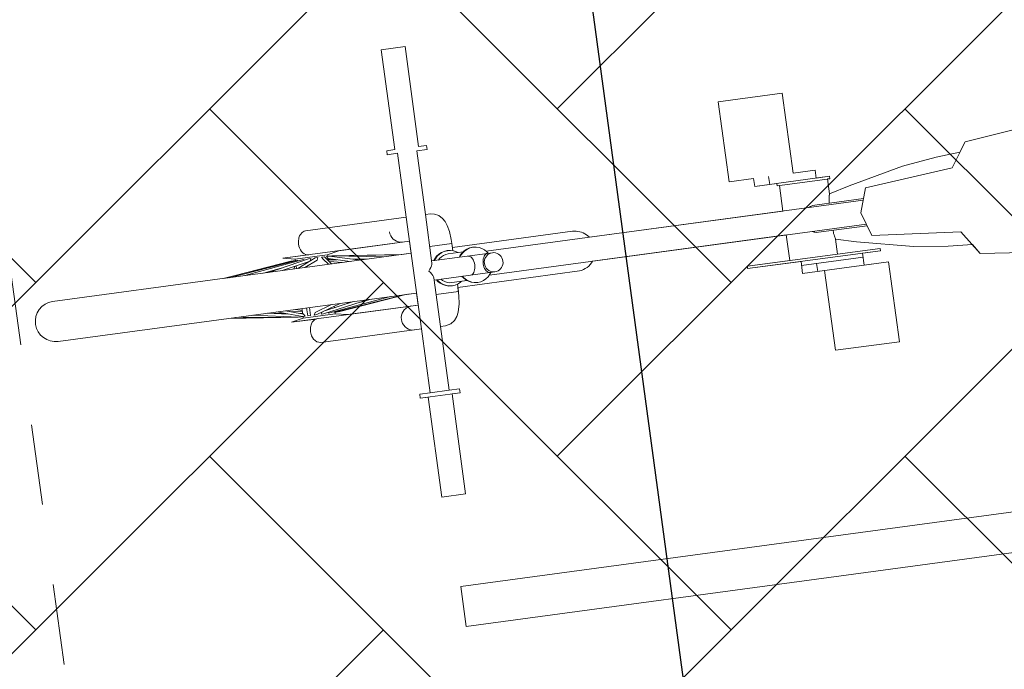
# Model space of a CAD drawing. Header units: metres. Extents: x 737835 to 905050, y 6570742 to 6590316.
# Tile 129 of 256: x 738020.346 to 738021.567, y 6590122.039 to 6590122.845. Entities that reach past the tile are written whole.
import ezdxf

# ---------------------------------------------------------------- set-up
doc = ezdxf.new("R2010")
doc.units = ezdxf.units.M
doc.header["$LTSCALE"] = 0.5
doc.linetypes.add('DASHED', pattern=[0.75, 0.5, -0.25])
for name, color, linetype in [('00_jooned', 7, 'Continuous'), ('AR_hoone', 7, 'Continuous'), ('AS_jalgrattad', 252, 'Continuous')]:
    doc.layers.add(name, color=color, linetype=linetype)
doc.layers.add('AS_mõõdud', color=7, linetype='Continuous', lineweight=0)
doc.layers.add('AS_sillutiskivi RG', color=9, linetype='Continuous', lineweight=0)
doc.styles.add('Style-Arial Narrow', font='ARIALN.TTF')
doc.dimstyles.new('ISO-25', dxfattribs={"dimtxt": 2.5, "dimasz": 2.5, "dimexe": 1.25, "dimexo": 0.625, "dimtad": 1, "dimdec": 1, "dimtxsty": 'Standard', "dimcen": 2.5, "dimadec": 0, "dimazin": 0, "dimtfac": 1, "dimtdec": 1, "dimtmove": 0, "dimatfit": 3, "dimfxl": 1, "dimarcsym": 0})

# ---------------------------------------------------------------- blocks, each defined once
blk = doc.blocks.new('A$C6b675ec8')
at = {"layer": 'AS_jalgrattad', "linetype": 'Continuous', "lineweight": 20, "ltscale": 100}
for p, q in [((473.328516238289, 5530.218163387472), (473.328516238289, 5670.218163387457)), ((497.2371889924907, 5609.408637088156), (497.2371889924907, 5670.218163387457)), ((1152.381719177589, 5640.218163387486), (1172.381719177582, 5670.218163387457)), ((450.2168277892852, 5655.218163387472), (450.4369465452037, 5652.61344072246)), ((450.4369465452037, 5652.61344072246), (451.0906146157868, 5650.087861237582)), ((925.2635378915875, 5660.218163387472), (925.2635378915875, 5650.218163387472)), ((473.328516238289, 5640.218163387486), (314.9990480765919, 5640.218163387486)), ((314.9990480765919, 5640.218163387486), (329.9990480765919, 5637.218163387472)), ((345.5146792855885, 5640.446047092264), (347.4196528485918, 5640.218163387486)), ((384.9990480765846, 5640.218163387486), (369.9990480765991, 5637.218163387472)), ((451.0906146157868, 5650.087861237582), (452.1579706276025, 5647.718163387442)), ((452.1579706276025, 5647.718163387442), (453.6065835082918, 5645.576349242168)), ((453.6065835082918, 5645.576349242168), (455.3924378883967, 5643.727496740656)), ((455.3924378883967, 5643.727496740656), (457.4612714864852, 5642.227782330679)), ((457.4612714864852, 5642.227782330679), (459.7502238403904, 5641.122774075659)), ((459.7502238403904, 5641.122774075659), (462.1897462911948, 5640.446047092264)), ((462.1897462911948, 5640.446047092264), (464.7057151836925, 5640.218163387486)), ((1000.169633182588, 5650.218163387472), (906.4696854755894, 5650.218163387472)), ((934.1696331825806, 5647.218163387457), (934.1696331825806, 5650.218163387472)), ((1000.169633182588, 5647.218163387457), (934.1696331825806, 5647.218163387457)), ((1000.169633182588, 5647.218163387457), (1000.169633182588, 5650.218163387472)), ((1042.381719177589, 5630.218163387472), (1152.381719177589, 5640.218163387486)), ((327.0793504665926, 5635.211931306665), (238.3029190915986, 5625.216021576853)), ((331.7654200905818, 5635.211931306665), (245.6864156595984, 5625.216021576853)), ((338.3488179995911, 5635.211931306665), (265.3496388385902, 5625.216021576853)), ((311.1837114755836, 5628.33731385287), (288.3892105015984, 5625.216021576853)), ((346.3374055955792, 5635.211931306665), (295.2228300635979, 5625.216021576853)), ((324.2611591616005, 5635.211931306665), (295.8460240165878, 5631.695170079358)), ((347.8395710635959, 5632.209418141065), (312.0784941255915, 5625.216021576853)), ((326.9968268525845, 5635.211931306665), (324.2611591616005, 5635.211931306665)), ((324.2611591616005, 5635.211931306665), (324.3671834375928, 5634.906550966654)), ((325.7028535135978, 5635.056942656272), (325.7251517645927, 5635.211931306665)), ((328.6801803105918, 5628.462628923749), (326.1575308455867, 5625.216021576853)), ((327.3812668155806, 5635.211931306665), (327.0793504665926, 5635.211931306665)), ((327.0793504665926, 5635.211931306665), (327.1660752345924, 5634.677833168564)), ((327.4121573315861, 5634.706409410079), (327.3812668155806, 5635.211931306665)), ((327.9033670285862, 5635.211931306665), (327.3895992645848, 5635.075571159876)), ((329.9990480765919, 5635.211931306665), (327.9033670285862, 5635.211931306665)), ((327.9033670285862, 5635.211931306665), (328.1446853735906, 5634.791474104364)), ((369.9990480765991, 5637.218163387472), (329.9990480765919, 5637.218163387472)), ((329.9990480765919, 5637.218163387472), (329.9990480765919, 5635.006811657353)), ((329.9990480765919, 5628.720545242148), (329.9990480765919, 5625.216021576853)), ((354.7676413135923, 5635.211931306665), (331.7028415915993, 5625.216021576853)), ((332.6619955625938, 5635.211931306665), (331.7654200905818, 5635.211931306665)), ((332.6619955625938, 5635.211931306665), (332.6290846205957, 5634.428717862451)), ((340.335745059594, 5635.211931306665), (338.3488179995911, 5635.211931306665)), ((340.335745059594, 5635.211931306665), (340.0384476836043, 5633.980114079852)), ((356.527224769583, 5632.230627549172), (340.3415562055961, 5625.216021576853)), ((349.1750315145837, 5635.211931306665), (346.3374055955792, 5635.211931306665)), ((349.1750315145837, 5635.211931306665), (347.9609466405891, 5632.262020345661)), ((358.1137065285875, 5635.211931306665), (354.7676413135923, 5635.211931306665)), ((358.1137065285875, 5635.211931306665), (356.527224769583, 5632.230627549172)), ((366.0736339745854, 5635.211931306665), (362.6227143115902, 5635.211931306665)), ((364.3190286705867, 5632.230627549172), (362.6227143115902, 5635.211931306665)), ((364.3190286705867, 5632.230627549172), (369.7694543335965, 5625.216021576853)), ((366.0736339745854, 5635.211931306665), (373.840565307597, 5625.216021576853)), ((372.0947291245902, 5635.211931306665), (368.9551868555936, 5635.211931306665)), ((370.3836315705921, 5632.230627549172), (368.9551868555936, 5635.211931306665)), ((369.9990480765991, 5637.218163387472), (369.9990480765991, 5635.211931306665)), ((369.9990480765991, 5633.033290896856), (369.9990480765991, 5630.159989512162)), ((369.9990480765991, 5631.935940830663), (372.6567427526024, 5631.627316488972)), ((369.9990480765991, 5630.913731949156), (381.043305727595, 5629.401421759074)), ((370.3836315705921, 5632.230627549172), (396.8127496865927, 5625.216021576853)), ((371.3179158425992, 5628.462628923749), (387.9196020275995, 5625.216021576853)), ((372.0947291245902, 5635.211931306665), (409.7565849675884, 5625.216021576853)), ((372.6084968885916, 5635.075571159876), (372.6168293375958, 5635.211931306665)), ((375.7369369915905, 5635.211931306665), (372.6168293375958, 5635.211931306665)), ((373.0887233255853, 5634.948113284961), (373.001269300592, 5635.211931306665)), ((375.4507590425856, 5635.211931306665), (438.4649637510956, 5625.216021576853)), ((375.7369369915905, 5635.211931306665), (456.5030474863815, 5625.216021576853)), ((397.1992849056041, 5628.548880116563), (418.209621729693, 5625.216021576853)), ((404.1520721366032, 5631.695170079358), (461.6951770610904, 5625.216021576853)), ((524.9419685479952, 5630.218163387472), (497.2371889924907, 5630.218163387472)), ((524.9419685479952, 5621.131675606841), (524.9419685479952, 5630.218163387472)), ((996.7500320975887, 5627.109962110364), (997.111806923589, 5628.43864185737)), ((997.111806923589, 5628.43864185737), (997.1696331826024, 5628.609400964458)), ((1032.381719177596, 5600.218163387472), (1042.381719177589, 5630.218163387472)), ((473.328516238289, 5625.216021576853), (238.3029190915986, 5625.216021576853)), ((292.2156584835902, 5625.739984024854), (290.241511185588, 5625.216021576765)), ((407.7824376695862, 5625.739984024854), (411.6088856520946, 5625.216021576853)), ((501.484892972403, 5614.359490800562), (504.1041460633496, 5617.071141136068)), ((502.2613501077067, 5614.359490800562), (504.8806031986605, 5617.071141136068)), ((504.1041460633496, 5617.071141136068), (507.1384353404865, 5619.270722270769)), ((504.8806031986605, 5617.071141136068), (507.9148924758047, 5619.270722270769)), ((507.1384353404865, 5619.270722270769), (510.4955654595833, 5620.891401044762)), ((507.3641438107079, 5614.006963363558), (509.8467441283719, 5615.806620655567)), ((507.9148924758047, 5619.270722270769), (511.2720225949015, 5620.891401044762)), ((509.8467441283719, 5615.806620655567), (512.5934869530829, 5617.132630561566)), ((510.4955654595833, 5620.891401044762), (514.0735317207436, 5621.883933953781)), ((511.2720225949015, 5620.891401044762), (514.8499888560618, 5621.883933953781)), ((512.5934869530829, 5617.132630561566), (515.5209138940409, 5617.944702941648)), ((514.0735317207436, 5621.883933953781), (517.7636194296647, 5622.218163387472)), ((514.8499888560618, 5621.883933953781), (518.5400765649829, 5622.218163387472)), ((515.5209138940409, 5617.944702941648), (518.5400765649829, 5618.218163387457)), ((517.7636194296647, 5622.218163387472), (518.5400765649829, 5622.218163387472)), ((518.5400765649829, 5622.218163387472), (522.2301642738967, 5621.883933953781)), ((518.5400765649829, 5618.218163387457), (537.5211886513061, 5618.218163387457)), ((522.2301642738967, 5621.883933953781), (525.8081305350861, 5620.891401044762)), ((525.8081305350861, 5620.891401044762), (529.1652606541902, 5619.270722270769)), ((529.1652606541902, 5619.270722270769), (530.6172498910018, 5618.218163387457)), ((533.3196355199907, 5614.359490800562), (535.9388886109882, 5617.071141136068)), ((534.0960926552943, 5614.359490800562), (536.7153457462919, 5617.071141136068)), ((535.9388886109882, 5617.071141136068), (538.9731778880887, 5619.270722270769)), ((536.7153457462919, 5617.071141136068), (539.7496350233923, 5619.270722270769)), ((538.9731778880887, 5619.270722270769), (542.3303080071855, 5620.891401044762)), ((539.7496350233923, 5619.270722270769), (543.1067651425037, 5620.891401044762)), ((542.3303080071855, 5620.891401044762), (545.9082742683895, 5621.883933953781)), ((543.1067651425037, 5620.891401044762), (546.6847314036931, 5621.883933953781)), ((545.9082742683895, 5621.883933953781), (549.598361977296, 5622.218163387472)), ((546.6847314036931, 5621.883933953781), (550.3748191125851, 5622.218163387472)), ((549.598361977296, 5622.218163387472), (550.3748191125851, 5622.218163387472)), ((550.3748191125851, 5622.218163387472), (554.0649068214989, 5621.883933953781)), ((554.0649068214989, 5621.883933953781), (557.6428730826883, 5620.891401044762)), ((557.6428730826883, 5620.891401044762), (561.0000032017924, 5619.270722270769)), ((561.0000032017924, 5619.270722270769), (564.0342924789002, 5617.071141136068)), ((564.0342924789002, 5617.071141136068), (566.6535455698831, 5614.359490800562)), ((969.6318056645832, 5615.218163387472), (971.7719894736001, 5616.192937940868)), ((971.7719894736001, 5616.192937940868), (972.1975636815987, 5616.308091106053)), ((972.7184786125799, 5616.449041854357), (974.6064510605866, 5616.959895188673)), ((974.6064510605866, 5616.959895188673), (977.4302374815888, 5617.218163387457)), ((977.4302374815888, 5617.218163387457), (1038.048385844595, 5617.218163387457)), ((995.4539044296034, 5617.796911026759), (995.5071589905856, 5619.608918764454)), ((995.4711858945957, 5617.218163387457), (995.4539044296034, 5617.796911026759)), ((995.5071589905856, 5619.608918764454), (995.6599434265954, 5621.392972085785)), ((995.6599434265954, 5621.392972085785), (995.8924464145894, 5623.09079889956)), ((995.8924464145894, 5623.09079889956), (996.1751083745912, 5624.644784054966)), ((996.1751083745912, 5624.644784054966), (996.4729164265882, 5626.000630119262)), ((996.4729164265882, 5626.000630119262), (996.6993794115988, 5626.907192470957)), ((996.7171440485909, 5626.978306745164), (996.7500320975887, 5627.109962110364)), ((493.7681339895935, 5602.301941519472), (495.1126771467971, 5604.322405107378)), ((495.1126771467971, 5604.322405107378), (496.1585460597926, 5606.218163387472)), ((496.1585460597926, 5606.218163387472), (496.8739625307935, 5607.931614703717)), ((496.8739625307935, 5607.931614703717), (497.2371889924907, 5609.410696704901)), ((497.2371889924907, 5612.218163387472), (573.1508950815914, 5612.218163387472)), ((500.0366092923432, 5612.218163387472), (501.484892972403, 5614.359490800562)), ((500.8130664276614, 5612.218163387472), (502.2613501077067, 5614.359490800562)), ((505.6362957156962, 5612.218163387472), (507.3641438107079, 5614.006963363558)), ((531.8713518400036, 5612.218163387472), (533.3196355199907, 5614.359490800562)), ((532.6478089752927, 5612.218163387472), (534.0960926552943, 5614.359490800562)), ((542.6234957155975, 5612.218163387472), (543.8187017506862, 5612.03585642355)), ((543.8187017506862, 5612.03585642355), (544.9775920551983, 5611.494474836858)), ((544.9775920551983, 5611.494474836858), (546.0649543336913, 5610.610468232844)), ((546.0649543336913, 5610.610468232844), (547.0477496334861, 5609.410696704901)), ((547.0477496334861, 5609.410696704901), (547.896116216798, 5607.931614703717)), ((547.896116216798, 5607.931614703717), (548.5842768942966, 5606.218163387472)), ((548.5842768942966, 5606.218163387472), (549.0913222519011, 5604.322405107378)), ((549.0913222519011, 5604.322405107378), (549.4018459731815, 5602.301941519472)), ((560.474061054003, 5604.322405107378), (560.1512385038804, 5602.301941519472)), ((561.0011888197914, 5606.218163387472), (560.474061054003, 5604.322405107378)), ((561.7166052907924, 5607.931614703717), (561.0011888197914, 5606.218163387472)), ((562.5985728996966, 5609.410696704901), (561.7166052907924, 5607.931614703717)), ((561.7358801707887, 5602.301941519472), (562.2588146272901, 5604.322405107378)), ((562.2588146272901, 5604.322405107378), (563.1126994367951, 5606.218163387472)), ((563.6202935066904, 5610.610468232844), (562.5985728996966, 5609.410696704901)), ((563.1126994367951, 5606.218163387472), (564.2715897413, 5607.931614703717)), ((564.7507226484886, 5611.494474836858), (563.6202935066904, 5610.610468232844)), ((564.2715897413, 5607.931614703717), (565.7002732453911, 5609.410696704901)), ((565.9555128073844, 5612.03585642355), (564.7507226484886, 5611.494474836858)), ((565.7002732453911, 5609.410696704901), (567.3553401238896, 5610.610468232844)), ((565.8241315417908, 5615.218163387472), (1037.381719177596, 5615.218163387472)), ((567.1980567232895, 5612.218163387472), (565.9555128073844, 5612.03585642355)), ((566.6535455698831, 5614.359490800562), (568.101829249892, 5612.218163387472)), ((567.3553401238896, 5610.610468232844), (569.186502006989, 5611.494474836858)), ((569.186502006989, 5611.494474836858), (571.1381199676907, 5612.03585642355)), ((571.1381199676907, 5612.03585642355), (573.1508950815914, 5612.218163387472)), ((573.1508950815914, 5612.218163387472), (575.1636701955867, 5612.03585642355)), ((575.1636701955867, 5612.03585642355), (577.1152881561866, 5611.494474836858)), ((577.1152881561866, 5611.490952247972), (578.946450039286, 5610.606945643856)), ((578.946450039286, 5610.610468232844), (580.6015169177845, 5609.410696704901)), ((580.6015169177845, 5609.410696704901), (582.0302004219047, 5607.931614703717)), ((582.0302004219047, 5607.931614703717), (583.1890907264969, 5606.218163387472)), ((583.1890907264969, 5606.218163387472), (584.0429755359, 5604.322405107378)), ((584.0429755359, 5604.322405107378), (584.5659099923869, 5602.301941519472)), ((492.1657701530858, 5600.218163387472), (493.7681339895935, 5602.301941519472)), ((493.7681339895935, 5598.134385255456), (492.1657701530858, 5600.218163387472)), ((495.1126771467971, 5596.113921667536), (493.7681339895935, 5598.134385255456)), ((496.1585460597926, 5594.218163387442), (495.1126771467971, 5596.113921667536)), ((496.8739625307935, 5592.504712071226), (496.1585460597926, 5594.218163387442)), ((497.2371889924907, 5591.025630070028), (496.8739625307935, 5592.504712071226)), ((497.2371889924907, 5530.218163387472), (497.2371889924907, 5591.027689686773)), ((547.0477496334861, 5591.025630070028), (546.0649543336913, 5589.82585854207)), ((547.896116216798, 5592.504712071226), (547.0477496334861, 5591.025630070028)), ((548.5842768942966, 5594.218163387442), (547.896116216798, 5592.504712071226)), ((549.0913222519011, 5596.113921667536), (548.5842768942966, 5594.218163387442)), ((549.4018459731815, 5598.134385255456), (549.0913222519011, 5596.113921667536)), ((549.4018459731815, 5602.301941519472), (549.5064129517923, 5600.218163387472)), ((549.5064129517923, 5600.218163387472), (549.4018459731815, 5598.134385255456)), ((560.1512385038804, 5602.301941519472), (560.0425299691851, 5600.218163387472)), ((560.0425299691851, 5600.218163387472), (560.1512385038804, 5598.134385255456)), ((560.1512385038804, 5598.134385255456), (560.474061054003, 5596.113921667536)), ((560.474061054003, 5596.113921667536), (561.0011888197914, 5594.218163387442)), ((561.0011888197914, 5594.218163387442), (561.7166052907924, 5592.504712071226)), ((561.5597851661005, 5600.218163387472), (561.7358801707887, 5602.301941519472)), ((561.7358801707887, 5598.134385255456), (561.5597851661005, 5600.218163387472)), ((561.7166052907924, 5592.504712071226), (562.5985728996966, 5591.025630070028)), ((562.2588146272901, 5596.113921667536), (561.7358801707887, 5598.134385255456)), ((563.1126994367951, 5594.218163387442), (562.2588146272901, 5596.113921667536)), ((562.5985728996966, 5591.025630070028), (563.6202935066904, 5589.82585854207)), ((564.2715897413, 5592.504712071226), (563.1126994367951, 5594.218163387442)), ((565.7002732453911, 5591.025630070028), (564.2715897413, 5592.504712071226)), ((567.3553401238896, 5589.82585854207), (565.7002732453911, 5591.025630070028)), ((580.6015169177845, 5591.025630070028), (578.946450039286, 5589.82585854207)), ((582.0302004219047, 5592.504712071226), (580.6015169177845, 5591.025630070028)), ((583.1890907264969, 5594.218163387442), (582.0302004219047, 5592.504712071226)), ((584.0429755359, 5596.113921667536), (583.1890907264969, 5594.218163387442)), ((584.5659099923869, 5598.134385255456), (584.0429755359, 5596.113921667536)), ((584.5659099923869, 5602.301941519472), (584.7420049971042, 5600.218163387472)), ((584.7420049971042, 5600.218163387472), (584.5659099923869, 5598.134385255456)), ((1042.381719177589, 5570.218163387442), (1032.381719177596, 5600.218163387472)), ((497.2371889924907, 5588.218163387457), (573.1508950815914, 5588.218163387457)), ((501.484892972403, 5586.076835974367), (500.0366092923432, 5588.218163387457)), ((502.2613501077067, 5586.076835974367), (500.8130664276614, 5588.218163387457)), ((504.1041460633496, 5583.365185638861), (501.484892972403, 5586.076835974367)), ((504.8806031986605, 5583.365185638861), (502.2613501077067, 5586.076835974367)), ((507.1384353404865, 5581.165604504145), (504.1041460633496, 5583.365185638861)), ((507.9148924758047, 5581.165604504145), (504.8806031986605, 5583.365185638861)), ((507.3641438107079, 5586.429363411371), (505.6362957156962, 5588.218163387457)), ((510.4955654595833, 5579.544925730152), (507.1384353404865, 5581.165604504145)), ((509.8467441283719, 5584.629706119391), (507.3641438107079, 5586.429363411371)), ((511.2720225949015, 5579.544925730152), (507.9148924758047, 5581.165604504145)), ((512.5934869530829, 5583.303696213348), (509.8467441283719, 5584.629706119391)), ((514.0735317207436, 5578.552392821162), (510.4955654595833, 5579.544925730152)), ((514.8499888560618, 5578.552392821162), (511.2720225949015, 5579.544925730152)), ((515.5209138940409, 5582.491623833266), (512.5934869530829, 5583.303696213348)), ((518.5400765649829, 5582.218163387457), (515.5209138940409, 5582.491623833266)), ((518.5400765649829, 5582.218163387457), (537.5211886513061, 5582.218163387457)), ((525.8081305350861, 5579.544925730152), (522.2301642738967, 5578.552392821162)), ((524.9419685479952, 5570.218163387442), (524.9419685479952, 5579.304651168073)), ((529.1652606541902, 5581.165604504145), (525.8081305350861, 5579.544925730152)), ((530.6172498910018, 5582.218163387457), (529.1652606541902, 5581.165604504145)), ((533.3196355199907, 5586.076835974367), (531.8713518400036, 5588.218163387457)), ((534.0960926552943, 5586.076835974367), (532.6478089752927, 5588.218163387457)), ((535.9388886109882, 5583.365185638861), (533.3196355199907, 5586.076835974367)), ((536.7153457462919, 5583.365185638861), (534.0960926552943, 5586.076835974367)), ((538.9731778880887, 5581.165604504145), (535.9388886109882, 5583.365185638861)), ((539.7496350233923, 5581.165604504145), (536.7153457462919, 5583.365185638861)), ((542.3303080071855, 5579.544925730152), (538.9731778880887, 5581.165604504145)), ((543.1067651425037, 5579.544925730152), (539.7496350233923, 5581.165604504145)), ((545.9082742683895, 5578.552392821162), (542.3303080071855, 5579.544925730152)), ((543.8187017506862, 5588.400470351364), (542.6234957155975, 5588.218163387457)), ((546.6847314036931, 5578.552392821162), (543.1067651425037, 5579.544925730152)), ((544.9775920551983, 5588.941851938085), (543.8187017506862, 5588.400470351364)), ((546.0649543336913, 5589.82585854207), (544.9775920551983, 5588.941851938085)), ((557.6428730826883, 5579.544925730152), (554.0649068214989, 5578.552392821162)), ((561.0000032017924, 5581.165604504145), (557.6428730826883, 5579.544925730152)), ((564.0342924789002, 5583.365185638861), (561.0000032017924, 5581.165604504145)), ((563.6202935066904, 5589.82585854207), (564.7507226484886, 5588.941851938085)), ((566.6535455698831, 5586.076835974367), (564.0342924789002, 5583.365185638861)), ((564.7507226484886, 5588.941851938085), (565.9555128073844, 5588.400470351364)), ((565.8241315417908, 5585.218163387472), (1037.381719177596, 5585.218163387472)), ((565.9555128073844, 5588.400470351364), (567.1980564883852, 5588.218163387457)), ((568.101829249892, 5588.218163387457), (566.6535455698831, 5586.076835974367)), ((569.186502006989, 5588.941851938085), (567.3553401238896, 5589.82585854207)), ((571.1381199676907, 5588.400470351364), (569.186502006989, 5588.941851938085)), ((573.1508950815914, 5588.218163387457), (571.1381199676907, 5588.400470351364)), ((575.1636701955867, 5588.400470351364), (573.1508950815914, 5588.218163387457)), ((577.1152881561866, 5588.941851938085), (575.1636701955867, 5588.400470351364)), ((578.946450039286, 5589.829381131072), (577.1152881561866, 5588.945374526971)), ((971.7719894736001, 5584.243388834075), (969.6318056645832, 5585.218163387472)), ((972.1975636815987, 5584.128235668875), (971.7719894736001, 5584.243388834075)), ((974.6064510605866, 5583.47643158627), (972.7184786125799, 5583.987284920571)), ((977.4302374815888, 5583.218163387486), (974.6064510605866, 5583.47643158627)), ((977.4302374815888, 5583.218163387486), (1038.048385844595, 5583.218163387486)), ((995.4539044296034, 5582.639415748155), (995.4711858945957, 5583.218163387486)), ((995.5071589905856, 5580.82740801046), (995.4539044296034, 5582.639415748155)), ((995.6599434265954, 5579.043354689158), (995.5071589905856, 5580.82740801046)), ((995.8924464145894, 5577.345527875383), (995.6599434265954, 5579.043354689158)), ((473.328516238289, 5575.218401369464), (238.3512271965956, 5575.218401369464)), ((309.019491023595, 5567.169403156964), (238.3512271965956, 5575.218401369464)), ((324.0364877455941, 5565.224395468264), (246.8748627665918, 5575.218401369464)), ((325.108253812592, 5565.224395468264), (267.8367970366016, 5575.218401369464)), ((312.6338168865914, 5570.651562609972), (286.4631790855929, 5575.218401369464)), ((296.8912475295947, 5573.490245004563), (286.9879081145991, 5575.218401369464)), ((308.6038271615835, 5571.973226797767), (294.8556214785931, 5573.75390014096)), ((329.1822170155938, 5565.224395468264), (298.7087113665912, 5575.218401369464)), ((330.924186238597, 5568.205699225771), (309.541207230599, 5575.218401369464)), ((329.9990480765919, 5570.963202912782), (314.0067325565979, 5573.75390014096)), ((329.9990480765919, 5572.660984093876), (322.2010268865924, 5575.218401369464)), ((329.9990480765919, 5569.202108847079), (326.5067325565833, 5569.654435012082)), ((329.9990480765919, 5575.218401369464), (329.9990480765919, 5568.509104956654)), ((330.924186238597, 5568.205699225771), (332.437407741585, 5565.224395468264)), ((335.7669972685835, 5565.224395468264), (335.7669972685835, 5575.218401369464)), ((339.2310988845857, 5565.224395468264), (339.2310988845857, 5575.218401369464)), ((344.0683728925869, 5565.224395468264), (345.5815943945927, 5568.205699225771)), ((345.5815943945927, 5568.205699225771), (366.9645734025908, 5575.218401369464)), ((347.3235636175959, 5565.224395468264), (377.797069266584, 5575.218401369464)), ((353.0850754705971, 5565.224395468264), (353.8879784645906, 5567.377242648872)), ((355.7387312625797, 5565.224395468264), (413.0101880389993, 5575.218401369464)), ((358.9353282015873, 5569.032557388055), (394.3838059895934, 5575.218401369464)), ((363.4616084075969, 5565.224395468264), (440.6232333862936, 5575.218401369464)), ((369.5607020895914, 5565.224395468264), (457.3056645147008, 5575.218401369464)), ((369.9990480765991, 5572.660984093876), (369.9990480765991, 5570.963202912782)), ((373.9019065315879, 5565.224395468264), (461.6468689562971, 5575.218401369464)), ((375.9616084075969, 5565.224395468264), (390.978605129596, 5567.169403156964)), ((385.9913635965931, 5573.75390014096), (390.456888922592, 5575.218401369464)), ((403.1068486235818, 5573.490245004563), (416.4495817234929, 5575.218401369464)), ((405.1424746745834, 5573.75390014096), (413.5349170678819, 5575.218401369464)), ((524.9419685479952, 5570.218163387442), (497.2371889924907, 5570.218163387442)), ((517.7636194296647, 5578.218163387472), (514.0735317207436, 5578.552392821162)), ((518.5400765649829, 5578.218163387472), (514.8499888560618, 5578.552392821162)), ((517.7636194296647, 5578.218163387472), (518.5400765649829, 5578.218163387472)), ((522.2301642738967, 5578.552392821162), (518.5400765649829, 5578.218163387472)), ((549.598361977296, 5578.218163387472), (545.9082742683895, 5578.552392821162)), ((550.3748191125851, 5578.218163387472), (546.6847314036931, 5578.552392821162)), ((549.598361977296, 5578.218163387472), (550.3748191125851, 5578.218163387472)), ((554.0649068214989, 5578.552392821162), (550.3748191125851, 5578.218163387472)), ((996.1751083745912, 5575.791542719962), (995.8924464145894, 5577.345527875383)), ((996.4729164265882, 5574.435696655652), (996.1751083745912, 5575.791542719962)), ((996.6993794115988, 5573.529134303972), (996.4729164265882, 5574.435696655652)), ((996.9702889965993, 5572.503684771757), (996.714184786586, 5573.458020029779)), ((997.1696331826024, 5571.82692581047), (996.9702889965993, 5572.503684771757)), ((1152.381719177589, 5560.218163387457), (1042.381719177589, 5570.218163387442)), ((329.9990480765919, 5563.218163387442), (314.9990480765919, 5560.218163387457)), ((473.328516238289, 5560.218163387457), (314.9990480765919, 5560.218163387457)), ((327.7619096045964, 5565.224395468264), (324.0364877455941, 5565.224395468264)), ((327.5639808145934, 5565.755107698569), (327.7619096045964, 5565.224395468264)), ((328.5143512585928, 5565.443426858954), (327.6432177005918, 5565.542647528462)), ((332.437407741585, 5565.224395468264), (329.1822170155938, 5565.224395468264)), ((329.9990480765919, 5565.224395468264), (329.9990480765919, 5563.218163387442)), ((369.9990480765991, 5563.218163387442), (329.9990480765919, 5563.218163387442)), ((339.2310988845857, 5565.224395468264), (335.7669972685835, 5565.224395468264)), ((347.3235636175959, 5565.224395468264), (344.0683728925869, 5565.224395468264)), ((347.4196528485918, 5560.218163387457), (345.5146792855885, 5559.990279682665)), ((355.7387312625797, 5565.224395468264), (353.0850754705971, 5565.224395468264)), ((361.7295575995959, 5565.224395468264), (361.9387409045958, 5566.306311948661)), ((363.4616084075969, 5565.224395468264), (361.7295575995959, 5565.224395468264)), ((368.959167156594, 5565.224395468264), (368.9523546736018, 5565.935559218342)), ((369.5607020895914, 5565.224395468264), (368.959167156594, 5565.224395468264)), ((369.9990480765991, 5565.274424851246), (369.9990480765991, 5563.218163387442)), ((370.8158791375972, 5565.224395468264), (369.9990480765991, 5565.224395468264)), ((369.9990480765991, 5563.218163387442), (384.9990480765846, 5560.218163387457)), ((370.8158791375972, 5565.224395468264), (370.7375586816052, 5565.358437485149)), ((370.8158791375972, 5565.224395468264), (371.4837448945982, 5565.443426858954)), ((372.3548784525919, 5565.542647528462), (372.2361865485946, 5565.224395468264)), ((375.9616084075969, 5565.224395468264), (372.2361865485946, 5565.224395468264)), ((373.2962957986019, 5565.649873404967), (373.3003715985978, 5565.224395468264)), ((373.9019065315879, 5565.224395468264), (373.7998605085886, 5565.707228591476)), ((374.2369355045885, 5565.262554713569), (374.2295575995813, 5565.224395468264)), ((375.9616084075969, 5565.224395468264), (375.8745177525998, 5565.449072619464)), ((453.6065835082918, 5554.859977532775), (452.1579706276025, 5552.718163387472)), ((455.3924378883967, 5556.708830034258), (453.6065835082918, 5554.859977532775)), ((457.4612714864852, 5558.208544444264), (455.3924378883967, 5556.708830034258)), ((459.7502238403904, 5559.313552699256), (457.4612714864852, 5558.208544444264)), ((462.1897462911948, 5559.990279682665), (459.7502238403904, 5559.313552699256)), ((464.7057151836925, 5560.218163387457), (462.1897462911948, 5559.990279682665)), ((1172.381719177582, 5530.218163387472), (1152.381719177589, 5560.218163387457)), ((450.4369465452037, 5547.822886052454), (450.2168277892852, 5545.218163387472)), ((450.2168277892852, 5545.218163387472), (450.4369465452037, 5542.613440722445)), ((451.0906146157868, 5550.348465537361), (450.4369465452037, 5547.822886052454)), ((450.4369465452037, 5542.613440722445), (451.0906146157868, 5540.087861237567)), ((452.1579706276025, 5552.718163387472), (451.0906146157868, 5550.348465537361)), ((1050.169633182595, 5553.218163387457), (884.1696331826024, 5553.218163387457)), ((884.1696331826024, 5550.218163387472), (884.1696331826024, 5553.218163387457)), ((1050.169633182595, 5550.218163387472), (884.1696331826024, 5550.218163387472)), ((950.9323041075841, 5545.218163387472), (1027.869580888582, 5545.218163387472)), ((969.7261565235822, 5545.218163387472), (969.7261565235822, 5535.218163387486)), ((1050.169633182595, 5550.218163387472), (1050.169633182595, 5553.218163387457)), ((451.0906146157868, 5540.087861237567), (452.1579706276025, 5537.718163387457)), ((452.1579706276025, 5537.718163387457), (453.6065835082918, 5535.576349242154)), ((453.6065835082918, 5535.576349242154), (455.3924378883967, 5533.72749674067)), ((455.3924378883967, 5533.72749674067), (457.4612714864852, 5532.227782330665)), ((457.4612714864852, 5532.227782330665), (459.7502238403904, 5531.122774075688)), ((459.7502238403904, 5531.122774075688), (462.1897462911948, 5530.44604709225)), ((462.1897462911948, 5530.44604709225), (464.7057151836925, 5530.218163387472)), ((1058.47265468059, 5535.218163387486), (950.9323041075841, 5535.218163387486)), ((510.187720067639, 5445.218163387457), (460.3779851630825, 5445.218163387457)), ((497.2371889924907, 5450.218163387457), (473.328516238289, 5450.218163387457))]:
    blk.add_line(p, q, dxfattribs=at)
at = {"layer": 'AS_jalgrattad', "linetype": 'Continuous', "lineweight": 20, "ltscale": 100, "flags": 128}
blk.add_lwpolyline([(1262.381719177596, 5520.218163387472), (1172.381719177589, 5530.218163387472), (1164.262060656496, 5542.397651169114), (1134.120993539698, 5544.50531990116), (1091.525394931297, 5549.735401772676), (1022.536992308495, 5565.029762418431), (997.169633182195, 5571.827153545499), (997.169633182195, 5553.218163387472), (1050.169633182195, 5553.218163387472), (1050.169633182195, 5550.218163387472), (1027.869580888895, 5550.218163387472), (1027.869580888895, 5535.218163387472), (1058.472654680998, 5535.218163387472), (1058.472654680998, 5435.218163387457), (978.4726546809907, 5435.218163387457), (978.4726546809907, 5535.218163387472), (950.9323041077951, 5535.218163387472), (950.9323041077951, 5550.218163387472), (884.169633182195, 5550.218163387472), (884.169633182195, 5553.218163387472), (937.169633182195, 5553.218163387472), (937.169633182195, 5585.218163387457), (694.8930369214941, 5585.218163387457, -0.2224869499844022), (677.0554026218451, 5575.397806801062), (524.9419685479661, 5575.218401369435), (524.8234949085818, 5564.986091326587), (523.8390317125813, 5554.832070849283), (521.3483098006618, 5544.951025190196), (518.9532596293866, 5539.67815321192), (515.2769586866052, 5535.105012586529), (510.2411451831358, 5531.716720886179), (503.5285719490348, 5530.218163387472), (497.2371889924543, 5530.218163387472), (497.2371889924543, 5450.218163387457), (510.1877200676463, 5450.218163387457), (510.1877200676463, 5445.218163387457), (500.2257730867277, 5445.218163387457), (500.2257730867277, 5320.218163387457), (470.339932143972, 5320.218163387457), (470.339932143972, 5445.218163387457), (460.3779851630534, 5445.218163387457), (460.3779851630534, 5450.218163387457), (473.3285162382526, 5450.218163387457), (473.3285162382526, 5530.218163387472), (347.4196528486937, 5530.218163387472), (342.8010437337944, 5531.675278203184), (339.0159112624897, 5535.576349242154), (337.110937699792, 5540.087861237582), (336.4493473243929, 5545.218163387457), (337.3374942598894, 5551.012784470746), (339.0159112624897, 5554.859977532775), (340.3680763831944, 5556.708830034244), (343.4061294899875, 5559.14684838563), (345.5146792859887, 5559.99027968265), (314.9990480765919, 5560.218163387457), (330.0246885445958, 5563.218163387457), (330.0246885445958, 5565.224395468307), (324.0364877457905, 5565.224395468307), (238.3512271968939, 5575.218401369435), (25.10813080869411, 5575.218401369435, -0.9956461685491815), (24.67180818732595, 5625.216021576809), (240.4011850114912, 5625.216021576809), (324.2611591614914, 5635.211931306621), (329.9990480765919, 5635.006811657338), (329.9990480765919, 5637.218163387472), (314.9990480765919, 5640.218163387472), (346.4671660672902, 5640.332105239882), (343.6675873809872, 5641.122774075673), (341.9345000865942, 5642.227782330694), (340.3680763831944, 5643.727496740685), (339.0159112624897, 5645.576349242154), (337.9190895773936, 5647.718163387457), (337.110937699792, 5650.087861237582), (336.616010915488, 5652.61344072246), (336.4493473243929, 5655.218163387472), (336.616010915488, 5657.822886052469), (337.9190895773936, 5662.718163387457), (339.0159112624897, 5664.859977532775), (340.3680763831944, 5666.708830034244), (342.8010437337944, 5668.761048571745), (345.5146792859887, 5669.99027968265), (347.4196528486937, 5670.218163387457), (473.3285162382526, 5670.218163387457), (473.3285162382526, 5750.218163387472), (460.3779851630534, 5750.218163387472), (460.3779851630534, 5755.218163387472), (470.339932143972, 5755.218163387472), (470.339932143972, 5880.218163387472), (500.2257730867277, 5880.218163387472), (500.2257730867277, 5755.218163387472), (510.1877200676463, 5755.218163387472), (510.1877200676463, 5750.218163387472), (497.2371889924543, 5750.218163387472), (497.2371889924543, 5670.218163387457), (503.5285719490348, 5670.218163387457), (508.4840632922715, 5669.313552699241), (513.4811502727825, 5666.892920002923), (517.6942429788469, 5662.770820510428), (520.2842550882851, 5658.363989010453), (522.1563205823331, 5653.299313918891), (523.8971949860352, 5645.283314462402), (524.8234949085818, 5635.450235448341), (524.9419685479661, 5625.216021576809), (675.3262879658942, 5625.216021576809), (679.6502407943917, 5624.781681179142, -0.18800846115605), (694.9124724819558, 5615.218163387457), (937.169633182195, 5615.218163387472), (937.169633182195, 5647.218163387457), (934.169633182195, 5647.218163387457), (934.169633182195, 5650.218163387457), (906.4696854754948, 5650.218163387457), (906.4696854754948, 5660.218163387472), (875.8666116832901, 5660.218163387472), (875.8666116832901, 5760.218163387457), (955.8666116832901, 5760.218163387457), (955.8666116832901, 5660.218163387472), (983.4069622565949, 5660.218163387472), (983.4069622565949, 5650.218163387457), (1000.169633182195, 5650.218163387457), (1000.169633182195, 5647.218163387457), (997.169633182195, 5647.218163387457), (997.169633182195, 5628.609400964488), (1022.536992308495, 5635.406564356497), (1091.525394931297, 5650.700925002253), (1134.120993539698, 5655.931006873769), (1164.262060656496, 5658.038675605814), (1172.381719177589, 5670.218163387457), (1262.381719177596, 5680.218163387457)], format="xyb", dxfattribs=at)
for points in [[(473.3285162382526, 5625.216021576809), (473.3285162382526, 5640.218163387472), (384.9990480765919, 5640.218163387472), (369.9990480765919, 5637.218163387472), (369.9990480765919, 5635.211931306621), (375.7369369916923, 5635.211931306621), (461.6951770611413, 5625.216021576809)], [(473.3285162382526, 5560.218163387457), (473.3285162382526, 5575.218401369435), (459.809253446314, 5575.218401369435), (375.9616084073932, 5565.224395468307), (369.9990480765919, 5565.274424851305), (369.9990480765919, 5563.218163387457), (384.9990480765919, 5560.218163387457)]]:
    blk.add_lwpolyline(points, close=True, dxfattribs=at)
blk = doc.blocks.new('*D84')
at = {"layer": 'AS_mõõdud', "color": 0, "lineweight": -2, "transparency": 16777216}
for p, q in [((738003.5863796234, 6590244.891479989), (738005.5274819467, 6590245.153972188)), ((738004.6437087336, 6590244.227179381), (738022.8644154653, 6590109.486961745)), ((738022.0215002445, 6590108.565694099), (738023.9626025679, 6590108.828186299))]:
    blk.add_line(p, q, dxfattribs=at)
at = {"layer": 'AS_mõõdud', "color": 0, "transparency": 16777216}
for points in [[(738004.7758394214, 6590244.245047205), (738004.511578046, 6590244.209311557), (738004.5365017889, 6590245.019963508)], [(738022.9965461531, 6590109.504829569), (738022.7322847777, 6590109.469093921), (738022.97162241, 6590108.694177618)]]:
    blk.add_solid(points, dxfattribs=at)
at = {"layer": 'Defpoints', "color": 0, "transparency": 16777216}
for p in [(738003.289085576, 6590244.851277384), (738022.97162241, 6590108.694177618), (738021.7242061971, 6590108.525491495)]:
    blk.add_point(p, dxfattribs=at)
at = {"layer": 'AS_mõõdud', "color": 0, "transparency": 16777216, "insert": (738014.4882391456, 6590176.956352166), "char_height": 1, "attachment_point": 5, "rotation": 277.7013006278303, "style": 'Style-Arial Narrow'}
blk.add_mtext('{\\fArial Narrow|b0|i0|c186|p39;pikkus }137,6m', dxfattribs=at)
blk = doc.blocks.new('A$C2b1a9425')
at = {"layer": '00_jooned', "color": 252, "linetype": 'DASHED', "lineweight": 20, "flags": 128}
blk.add_lwpolyline([(-38138.00000173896, -104104.9999988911), (-38638.00000173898, -104104.9999988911), (-38638.000001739, -137529.9981356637), (959.9999992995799, -137529.9981356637), (959.9999992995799, -104130.1958752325), (399.9999992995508, -104129.9999898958)], dxfattribs=at)

msp = doc.modelspace()

# ---------------------------------------------------------------- hatches: boundary and pattern name
at = {"layer": 'AS_sillutiskivi RG'}
h = msp.add_hatch(dxfattribs=at)
h.set_pattern_fill('AR-HBONE', color=256, scale=0.003)
h.set_pattern_definition([(45, (0, 0), (0, 0.4310522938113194), [0.9144000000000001, -0.3048]), (135, (0.215526, 0.215526), (4.263256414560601e-17, 0.4310522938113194), [0.9144000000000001, -0.3048])])
edge = h.paths.add_edge_path()
edge.add_line((737983.4830792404, 6590103.351854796), (737979.0740109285, 6590135.955578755))
edge.add_line((737979.0740109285, 6590135.955578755), (737979.0868998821, 6590135.957321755))
edge.add_line((737979.0868998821, 6590135.957321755), (737977.784161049, 6590145.590633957))
edge.add_line((737977.784161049, 6590145.590633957), (737983.7885069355, 6590146.402613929))
edge.add_line((737983.7885069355, 6590146.402613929), (737980.9768545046, 6590167.17900814))
edge.add_line((737980.9768545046, 6590167.17900814), (737978.9903224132, 6590166.941128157))
edge.add_line((737978.9903224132, 6590166.941128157), (737980.2468521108, 6590157.64947205))
edge.add_arc((737977.2676211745, 6590157.247628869), 3.006209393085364, -31.360031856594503, 7.681780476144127, ccw=False)
edge.add_line((737979.834665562, 6590155.683155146), (737976.8188695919, 6590150.490873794))
edge.add_arc((737975.5217863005, 6590151.244249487), 1.500000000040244, 187.7015048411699, 329.8509985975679, ccw=False)
edge.add_line((737974.0353167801, 6590151.043231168), (737972.7645309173, 6590160.440307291))
edge.add_arc((737975.7374699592, 6590160.84234393), 3.00000000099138, 149.5332456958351, 187.7015048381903, ccw=False)
edge.add_line((737973.1516994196, 6590162.36345889), (737976.170513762, 6590167.495195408))
edge.add_arc((737977.4786868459, 6590166.700422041), 1.530680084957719, 9.047565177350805, 148.7194568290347, ccw=False)
edge.add_line((737978.9903224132, 6590166.941128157), (737980.9768545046, 6590167.17900814))
edge.add_line((737980.9768545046, 6590167.17900814), (737979.0776479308, 6590181.223064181))
edge.add_line((737979.0776479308, 6590181.223064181), (737976.4692339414, 6590180.880048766))
edge.add_arc((737961.7923576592, 6590184.636616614), 15.14999998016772, 329.5332456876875, 345.64327380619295, ccw=False)
edge.add_line((737974.8504988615, 6590176.954986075), (737968.8775933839, 6590166.797012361))
edge.add_line((737968.8775933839, 6590166.797012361), (737971.5396224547, 6590147.112114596))
edge.add_arc((737968.5666834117, 6590146.710077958), 3.000000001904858, -30.149001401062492, 7.7015048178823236, ccw=False)
edge.add_line((737971.1608499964, 6590145.203326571), (737965.9948735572, 6590136.309089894))
edge.add_line((737965.9948735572, 6590136.309089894), (737966.6562030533, 6590131.474723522))
edge.add_line((737966.6562030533, 6590131.474723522), (737973.9909202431, 6590124.281226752))
edge.add_arc((737971.8902982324, 6590122.13940808), 3.000000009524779, 7.705853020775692, 45.55635914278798, ccw=False)
edge.add_line((737974.8632067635, 6590122.541670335), (737975.8292883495, 6590115.397608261))
edge.add_arc((737969.883410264, 6590114.593534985), 6.000000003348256, -30.466754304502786, 7.701504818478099, ccw=False)
edge.add_line((737975.0549513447, 6590111.551305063), (737970.4519059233, 6590103.727861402))
edge.add_line((737970.4519059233, 6590103.727861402), (737963.3686745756, 6590102.769834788))
edge.add_line((737963.3686745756, 6590102.769834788), (737963.4853048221, 6590101.903634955))
edge.add_line((737963.4853048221, 6590101.903634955), (737964.2599999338, 6590096.149999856))
edge.add_line((737964.2599999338, 6590096.149999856), (737968.044939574, 6590096.676919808))
edge.add_line((737968.044939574, 6590096.676919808), (738030.6107786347, 6590105.376896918))
edge.add_line((738030.6107786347, 6590105.376896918), (738029.7403083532, 6590111.683526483))
edge.add_arc((738027.7647367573, 6590111.420697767), 1.992978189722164, -82.45412189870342, 7.578091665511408, ccw=False)
edge.add_line((738028.0264547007, 6590109.444978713), (738027.6517325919, 6590109.394304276))
edge.add_line((738027.6517325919, 6590109.394304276), (738021.7249182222, 6590108.523879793))
edge.add_line((738021.7249182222, 6590108.523879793), (737983.4830792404, 6590103.351854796))
edge = h.paths.add_edge_path(flags=16)
edge.add_arc((737977.25940435, 6590103.73078628), 2.249999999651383, 0, 360)
h = msp.add_hatch(dxfattribs=at)
h.set_pattern_fill('AR-HBONE', color=256, scale=0.003)
h.set_pattern_definition([(45, (0, 0), (0, 0.4310522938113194), [0.9144000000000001, -0.3048]), (135, (0.2155260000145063, 0.2155259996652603), (4.263256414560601e-17, 0.4310522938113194), [0.9144000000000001, -0.3048])])
edge = h.paths.add_edge_path()
edge.add_line((738017.2913671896, 6590141.293722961), (738023.7939353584, 6590142.173045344))
edge.add_arc((738023.5259690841, 6590144.155012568), 2.000000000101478, 277.6998237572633, 366.5438203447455)
edge.add_line((738025.5129390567, 6590144.382938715), (738026.4036374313, 6590137.467994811))
edge.add_arc((738024.4200615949, 6590137.212207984), 1.999999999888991, 7.347877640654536, 97.6997763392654)
edge.add_line((738024.1520969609, 6590139.19417543), (738023.6314158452, 6590139.123778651))
edge.add_arc((738023.899380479, 6590137.141811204), 2.000000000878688, 97.69977632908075, 187.7015045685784)
edge.add_line((738021.9174211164, 6590136.873786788), (738025.401748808, 6590111.10823922))
edge.add_arc((738027.3837081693, 6590111.376263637), 1.999999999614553, 187.7015045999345, 277.7015047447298)
edge.add_line((738027.6517325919, 6590109.394304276), (738021.7250641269, 6590108.522895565))
edge.add_line((738021.7250641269, 6590108.522895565), (738017.6954312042, 6590138.32071645))
edge.add_line((738017.6954312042, 6590138.32071645), (738017.2913671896, 6590141.293722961))
edge = h.paths.add_edge_path(flags=16)
edge.add_line((738017.9469333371, 6590140.368236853), (738024.1520969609, 6590139.19417543))
edge.add_line((738024.1520969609, 6590139.19417543), (738025.2427447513, 6590139.310749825))

# ---------------------------------------------------------------- linework, layer by layer
at = {"layer": 'AS_jalgrattad', "color": 7, "linetype": 'Continuous', "lineweight": 20, "ltscale": 100}
msp.add_lwpolyline([(738020.8929070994, 6590122.142102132), (738020.8996077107, 6590122.092553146), (738021.8905873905, 6590122.226565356), (738021.8838867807, 6590122.276114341), (738020.8929070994, 6590122.142102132)], dxfattribs=at)

# ---------------------------------------------------------------- block references
at = {"layer": 'AS_jalgrattad', "xscale": 0.001, "yscale": 0.001, "zscale": 0.001, "rotation": 7.701504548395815}
msp.add_blockref('A$C6b675ec8', (738021.1161160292, 6590116.917797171), dxfattribs=at)

# ---------------------------------------------------------------- dimensions: what is measured, and where the dimension line sits
at = {"layer": 'AS_mõõdud'}
dim = msp.add_aligned_dim(p1=(738003.2890855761, 6590244.851277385), p2=(738021.7242061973, 6590108.525491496), distance=1.2587701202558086, text='{\\fArial Narrow|b0|i0|c186|p39;pikkus }<>m', dimstyle='ISO-25', override={"dimtxt": 1, "dimasz": 0.8, "dimexe": 1, "dimexo": 0.3, "dimgap": 0.1, "dimtxsty": 'Style-Arial Narrow', "dimtmove": 1}, dxfattribs=at)
dim.commit()
dim.dimension.update_dxf_attribs({"geometry": '*D84', "text_midpoint": (738014.4882391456, 6590176.956352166)})

# ---------------------------------------------------------------- next in the draw order: block references
at = {"layer": 'AR_hoone', "linetype": 'ByBlock', "lineweight": 30, "ltscale": 0.1, "xscale": 0.0009999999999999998, "yscale": 0.0009999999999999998, "zscale": 0.0009999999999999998, "rotation": 7.701504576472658}
msp.add_blockref('A$C2b1a9425', (738002.9053749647, 6590244.256178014), dxfattribs=at)

doc.saveas('drawing.dxf')
